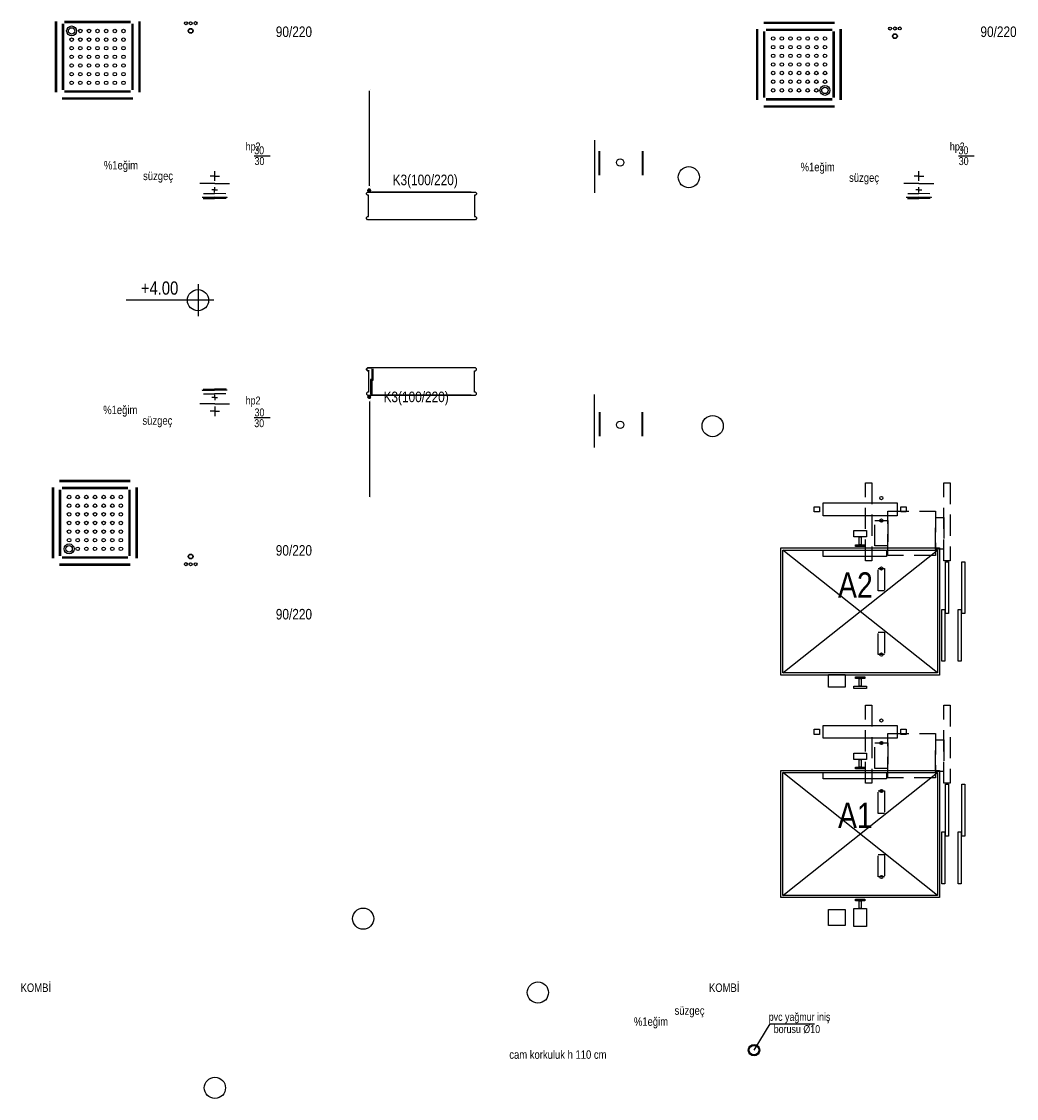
# Model space of a CAD drawing. Header units: centimetres. Extents: x 0 to 13234, y -30 to 2970.
# Tile 4 of 29: x 1646 to 2116, y 1161 to 1669. Entities that reach past the tile are written whole.
import ezdxf
from ezdxf.enums import TextEntityAlignment as Align

# ---------------------------------------------------------------- set-up
doc = ezdxf.new("R2010")
doc.units = ezdxf.units.CM
doc.linetypes.add('DASHED', pattern=[15, 10, -5])
for name, color, linetype in [('ASN-HALAT', 6, 'CONTINUOUS'), ('ASN-ISARET', 1, 'CONTINUOUS'), ('ASN-KA', 30, 'CONTINUOUS'), ('ASN-KABIN', 5, 'CONTINUOUS'), ('ASN-KAPI', 3, 'CONTINUOUS'), ('ASN-MIMARI', 8, 'CONTINUOUS'), ('ASN-MOTOR-GIZLI', 6, 'DASHED'), ('ASN-RAY', 1, 'CONTINUOUS')]:
    doc.layers.add(name, color=color, linetype=linetype)
doc.styles.get("Standard").update_dxf_attribs({"font": 'arial.ttf', "width": 0.8})

msp = doc.modelspace()

# ---------------------------------------------------------------- linework, layer by layer
at = {"layer": 'ASN-HALAT'}
for centre in [(2052.25, 1444.55), (2052.25, 1433.95), (2052.25, 1411.3), (2052.25, 1370.7), (2052.25, 1339.55), (2052.25, 1328.95), (2052.25, 1306.3), (2052.25, 1265.7)]:
    msp.add_circle(centre, 0.75, dxfattribs=at)
at = {"layer": 'ASN-KA'}
for points in [[(2024.75, 1436.25), (2024.75, 1442.25), (2059.75, 1442.25), (2059.75, 1436.25)], [(2024.75, 1331.25), (2024.75, 1337.25), (2059.75, 1337.25), (2059.75, 1331.25)]]:
    msp.add_lwpolyline(points, close=True, dxfattribs=at)
at = {"layer": 'ASN-KABIN'}
for p, q in [((2005.75, 1362), (2078.75, 1420)), ((2078.75, 1362), (2005.75, 1420)), ((2005.75, 1257), (2078.75, 1315)), ((2078.75, 1257), (2005.75, 1315))]:
    msp.add_line(p, q, dxfattribs=at)
for points in [[(2004.75, 1361), (2004.75, 1421), (2079.75, 1421), (2079.75, 1361)], [(2005.75, 1362), (2005.75, 1420), (2078.75, 1420), (2078.75, 1362)], [(2024.75, 1417), (2024.75, 1420), (2054.75, 1420), (2054.75, 1417)], [(2004.75, 1256), (2004.75, 1316), (2079.75, 1316), (2079.75, 1256)], [(2005.75, 1257), (2005.75, 1315), (2078.75, 1315), (2078.75, 1257)], [(2024.75, 1312), (2024.75, 1315), (2054.75, 1315), (2054.75, 1312)]]:
    msp.add_lwpolyline(points, close=True, dxfattribs=at)
at = {"layer": 'ASN-KAPI'}
for points in [[(2082.5, 1390), (2082.5, 1414.5), (2084, 1414.5), (2084, 1390)], [(2090.25, 1390), (2090.25, 1414.5), (2091.75, 1414.5), (2091.75, 1390)], [(2080.75, 1367.5), (2080.75, 1392), (2082.25, 1392), (2082.25, 1367.5)], [(2088.5, 1367.5), (2088.5, 1392), (2090, 1392), (2090, 1367.5)], [(2082.5, 1285), (2082.5, 1309.5), (2084, 1309.5), (2084, 1285)], [(2090.25, 1285), (2090.25, 1309.5), (2091.75, 1309.5), (2091.75, 1285)], [(2080.75, 1262.5), (2080.75, 1287), (2082.25, 1287), (2082.25, 1262.5)], [(2088.5, 1262.5), (2088.5, 1287), (2090, 1287), (2090, 1262.5)]]:
    msp.add_lwpolyline(points, close=True, dxfattribs=at)
at = {"layer": 'ASN-MIMARI'}
for p, q in [((1662.18, 1669.5), (1662.18, 1636.14)), ((1662.74, 1669.5), (1662.74, 1636.14)), ((1665.52, 1668.39), (1665.52, 1637.25)), ((1666.07, 1668.39), (1666.07, 1637.25)), ((1697.76, 1669.5), (1666.63, 1669.5)), ((1697.76, 1668.94), (1666.63, 1668.94)), ((1698.32, 1668.39), (1698.32, 1637.25)), ((1698.88, 1668.39), (1698.88, 1637.25)), ((1701.66, 1669.5), (1701.66, 1636.14)), ((1702.21, 1669.5), (1702.21, 1636.14)), ((1996.73, 1669.26), (2030.09, 1669.26)), ((1996.73, 1668.7), (2030.09, 1668.7)), ((1993.39, 1632.56), (1993.39, 1665.92)), ((1993.95, 1632.56), (1993.95, 1665.92)), ((1996.73, 1633.68), (1996.73, 1664.81)), ((1997.29, 1633.68), (1997.29, 1664.81)), ((1997.84, 1665.92), (2028.98, 1665.92)), ((1997.84, 1665.37), (2028.98, 1665.37)), ((2029.53, 1633.68), (2029.53, 1664.81)), ((2030.09, 1633.68), (2030.09, 1664.81)), ((2032.87, 1632.56), (2032.87, 1665.92)), ((2033.43, 1632.56), (2033.43, 1665.92)), ((1811.21, 1637.25), (1811.21, 1637.2)), ((1698.88, 1633.36), (1665.52, 1633.36)), ((1698.88, 1632.8), (1665.52, 1632.8)), ((1697.76, 1636.7), (1666.63, 1636.7)), ((1697.76, 1636.14), (1666.63, 1636.14)), ((1810.56, 1591.97), (1810.56, 1636.85)), ((1997.84, 1633.12), (2028.98, 1633.12)), ((1997.84, 1632.56), (2028.98, 1632.56)), ((1996.73, 1629.78), (2030.09, 1629.78)), ((1996.73, 1629.23), (2030.09, 1629.23)), ((1916.86, 1613.57), (1916.86, 1588.57)), ((1919.08, 1596.97), (1919.08, 1608.35)), ((1919.38, 1596.97), (1919.38, 1608.35)), ((1939.33, 1608.35), (1939.33, 1596.97)), ((1939.63, 1608.35), (1939.63, 1596.97)), ((1756.14, 1606.03), (1763.65, 1606.03)), ((2088.64, 1606.03), (2096.15, 1606.03)), ((1737.52, 1596.52), (1735.3, 1596.53)), ((1737.51, 1594.26), (1737.53, 1598.83)), ((1737.52, 1596.52), (1739.74, 1596.5)), ((2070.02, 1596.52), (2067.8, 1596.53)), ((2070.01, 1594.26), (2070.03, 1598.83)), ((2070.02, 1596.52), (2072.24, 1596.5)), ((1737.5, 1593.02), (1730.44, 1593.05)), ((1737.48, 1588.8), (1737.49, 1591.35)), ((1737.5, 1593.02), (1744.56, 1592.98)), ((1811.21, 1591.57), (1811.21, 1591.62)), ((2070, 1593.02), (2062.94, 1593.05)), ((2069.98, 1588.8), (2069.99, 1591.35)), ((2070, 1593.02), (2077.06, 1592.98)), ((1731.52, 1586.55), (1737.47, 1586.52)), ((1731.72, 1586.54), (1731.72, 1586.39)), ((1732.07, 1586.04), (1737.47, 1586.02)), ((1732.23, 1588.29), (1737.48, 1588.27)), ((1737.49, 1590.02), (1736.09, 1590.02)), ((1743.42, 1586.49), (1737.47, 1586.52)), ((1742.72, 1588.24), (1737.48, 1588.27)), ((1737.49, 1590.02), (1738.89, 1590.01)), ((1743.22, 1586.49), (1743.22, 1586.34)), ((1809.11, 1588.47), (1809.61, 1588.97)), ((1809.11, 1587.97), (1809.11, 1588.47)), ((1809.61, 1587.47), (1809.11, 1587.97)), ((1809.61, 1588.97), (1860.59, 1588.97)), ((1810.1, 1587.47), (1809.61, 1587.47)), ((1811.26, 1589.77), (1809.66, 1589.77)), ((1810.1, 1577.47), (1810.1, 1587.47)), ((1810.18, 1589.24), (1810.18, 1588.97)), ((1810.22, 1590.32), (1810.22, 1590.62)), ((1810.46, 1588.97), (1810.46, 1590.57)), ((1810.74, 1589.24), (1810.74, 1588.97)), ((1810.77, 1590.28), (1810.77, 1590.62)), ((1858.59, 1588.97), (1811.61, 1588.97)), ((1860.1, 1587.47), (1860.1, 1577.47)), ((1860.59, 1587.47), (1860.1, 1587.47)), ((1860.59, 1588.97), (1861.09, 1588.47)), ((1861.09, 1587.97), (1860.59, 1587.47)), ((1861.09, 1588.47), (1861.09, 1587.97)), ((2064.02, 1586.55), (2069.97, 1586.52)), ((2064.22, 1586.54), (2064.22, 1586.39)), ((2064.57, 1586.04), (2069.97, 1586.02)), ((2064.73, 1588.29), (2069.98, 1588.27)), ((2069.99, 1590.02), (2068.59, 1590.02)), ((2075.92, 1586.49), (2069.97, 1586.52)), ((2075.22, 1588.24), (2069.98, 1588.27)), ((2069.99, 1590.02), (2071.39, 1590.01)), ((2075.72, 1586.49), (2075.72, 1586.34)), ((1742.87, 1585.99), (1737.47, 1586.02)), ((2075.37, 1585.99), (2069.97, 1586.02)), ((1809.11, 1576.97), (1809.61, 1577.47)), ((1809.11, 1576.47), (1809.11, 1576.97)), ((1809.61, 1575.97), (1809.11, 1576.47)), ((1809.61, 1577.47), (1810.1, 1577.47)), ((1860.59, 1575.97), (1809.61, 1575.97)), ((1860.1, 1577.47), (1860.59, 1577.47)), ((1860.59, 1577.47), (1861.09, 1576.97)), ((1861.09, 1576.47), (1860.59, 1575.97)), ((1861.09, 1576.97), (1861.09, 1576.47)), ((1729.63, 1545.46), (1729.63, 1530.46)), ((1737.13, 1537.96), (1695.71, 1537.96)), ((1809.61, 1506.09), (1809.11, 1505.59)), ((1809.11, 1505.09), (1809.11, 1505.59)), ((1809.11, 1505.59), (1809.11, 1505.09)), ((1809.11, 1505.09), (1809.61, 1504.59)), ((1809.31, 1505.09), (1809.31, 1505.59)), ((1809.31, 1505.59), (1809.31, 1505.09)), ((1809.61, 1506.09), (1811.61, 1506.09)), ((1860.59, 1506.09), (1809.61, 1506.09)), ((1811.61, 1505.89), (1809.61, 1505.89)), ((1809.61, 1504.79), (1810.3, 1504.79)), ((1810.3, 1504.79), (1810.3, 1504.59)), ((1811.91, 1500.06), (1811.91, 1505.59)), ((1812.11, 1505.59), (1812.11, 1500.06)), ((1861.09, 1505.59), (1860.59, 1506.09)), ((1860.59, 1504.59), (1861.09, 1505.09)), ((1861.09, 1505.09), (1861.09, 1505.59)), ((1810.3, 1504.59), (1809.61, 1504.59)), ((1809.61, 1504.59), (1810.1, 1504.59)), ((1810.1, 1504.59), (1810.1, 1494.59)), ((1811.85, 1500.6), (1811.1, 1500.6)), ((1811.1, 1500.6), (1811.1, 1493.62)), ((1811.85, 1493.62), (1811.85, 1500.6)), ((1812.11, 1500.06), (1811.91, 1500.06)), ((1860.1, 1494.59), (1860.1, 1504.59)), ((1860.1, 1504.59), (1860.59, 1504.59)), ((1731.52, 1495.51), (1737.47, 1495.54)), ((1731.72, 1495.51), (1731.72, 1495.66)), ((1732.07, 1496.02), (1737.47, 1496.04)), ((1742.87, 1496.07), (1737.47, 1496.04)), ((1743.42, 1495.57), (1737.47, 1495.54)), ((1743.22, 1495.57), (1743.22, 1495.72)), ((1809.61, 1494.59), (1809.11, 1494.09)), ((1810.1, 1494.59), (1809.61, 1494.59)), ((1860.59, 1494.59), (1860.1, 1494.59)), ((1861.09, 1494.09), (1860.59, 1494.59)), ((1732.23, 1493.77), (1737.48, 1493.79)), ((1737.49, 1492.04), (1736.09, 1492.04)), ((1742.72, 1493.82), (1737.48, 1493.79)), ((1737.48, 1493.26), (1737.49, 1490.71)), ((1737.49, 1492.04), (1738.89, 1492.05)), ((1809.11, 1494.09), (1809.11, 1493.59)), ((1809.11, 1493.59), (1809.61, 1493.09)), ((1809.61, 1493.09), (1860.59, 1493.09)), ((1811.26, 1492.29), (1809.66, 1492.29)), ((1810.18, 1492.82), (1810.18, 1493.09)), ((1810.22, 1491.74), (1810.22, 1491.44)), ((1810.46, 1493.09), (1810.46, 1491.49)), ((1810.56, 1490.09), (1810.56, 1445.21)), ((1810.74, 1492.82), (1810.74, 1493.09)), ((1810.77, 1491.77), (1810.77, 1491.44)), ((1811.1, 1493.62), (1811.85, 1493.62)), ((1811.21, 1490.49), (1811.21, 1490.44)), ((1858.59, 1493.09), (1811.61, 1493.09)), ((1860.59, 1493.09), (1861.09, 1493.59)), ((1861.09, 1493.59), (1861.09, 1494.09)), ((1916.86, 1468.48), (1916.86, 1493.48)), ((1737.5, 1489.04), (1730.44, 1489.01)), ((1737.52, 1485.54), (1735.3, 1485.53)), ((1737.5, 1489.04), (1744.56, 1489.08)), ((1737.51, 1487.8), (1737.53, 1483.23)), ((1737.52, 1485.54), (1739.74, 1485.55)), ((1919.08, 1485.09), (1919.08, 1473.71)), ((1919.38, 1485.09), (1919.38, 1473.71)), ((1939.33, 1473.71), (1939.33, 1485.09)), ((1939.63, 1473.71), (1939.63, 1485.09)), ((1756.14, 1482.53), (1763.65, 1482.54)), ((1660.97, 1416.13), (1660.97, 1449.49)), ((1661.52, 1416.13), (1661.52, 1449.49)), ((1697.66, 1452.83), (1664.3, 1452.83)), ((1697.66, 1452.27), (1664.3, 1452.27)), ((1696.55, 1449.49), (1665.42, 1449.49)), ((1696.55, 1448.94), (1665.42, 1448.94)), ((1700.44, 1416.13), (1700.44, 1449.49)), ((1701, 1416.13), (1701, 1449.49)), ((1664.3, 1417.25), (1664.3, 1448.38)), ((1664.86, 1417.25), (1664.86, 1448.38)), ((1697.11, 1417.25), (1697.11, 1448.38)), ((1697.66, 1417.25), (1697.66, 1448.38)), ((1811.21, 1444.81), (1811.21, 1444.86)), ((1697.66, 1413.35), (1664.3, 1413.35)), ((1696.55, 1416.69), (1665.42, 1416.69)), ((1696.55, 1416.13), (1665.42, 1416.13)), ((1697.66, 1412.8), (1664.3, 1412.8)), ((1992.13, 1183.98), (1999.77, 1196.4)), ((1999.77, 1196.4), (2020.72, 1196.4))]:
    msp.add_line(p, q, dxfattribs=at)
for centre, radius in [((1669.96, 1665.05), 2.36), ((1723.91, 1668.69), 0.713), ((1726.15, 1668.71), 0.713), ((1728.46, 1668.73), 0.713), ((1669.96, 1665.05), 1.53), ((1674.04, 1665.05), 0.834), ((1678.12, 1665.05), 0.834), ((1682.19, 1665.05), 0.834), ((1686.27, 1665.05), 0.834), ((1690.34, 1665.05), 0.834), ((1694.43, 1665.05), 0.834), ((1726.16, 1665.08), 1.15), ((1726.16, 1665.08), 0.969), ((2001.19, 1661.48), 0.834), ((2005.26, 1661.48), 0.834), ((2009.34, 1661.48), 0.834), ((2013.42, 1661.48), 0.834), ((2017.49, 1661.48), 0.834), ((2021.57, 1661.48), 0.834), ((2025.64, 1661.48), 0.834), ((2056.41, 1666.19), 0.713), ((2058.66, 1662.58), 1.15), ((2058.66, 1662.58), 0.969), ((2058.65, 1666.21), 0.713), ((2060.96, 1666.23), 0.713), ((1669.96, 1660.97), 0.834), ((1669.96, 1656.9), 0.834), ((1674.04, 1660.97), 0.834), ((1674.04, 1656.9), 0.834), ((1678.12, 1660.97), 0.834), ((1678.12, 1656.9), 0.834), ((1682.19, 1660.97), 0.834), ((1682.19, 1656.9), 0.834), ((1686.27, 1660.97), 0.834), ((1686.27, 1656.9), 0.834), ((1690.34, 1660.97), 0.834), ((1690.34, 1656.9), 0.834), ((1694.42, 1660.97), 0.834), ((1694.42, 1656.9), 0.834), ((2001.19, 1657.4), 0.834), ((2005.26, 1657.4), 0.834), ((2009.34, 1657.4), 0.834), ((2013.42, 1657.4), 0.834), ((2017.49, 1657.4), 0.834), ((2021.57, 1657.4), 0.834), ((2025.64, 1657.4), 0.834), ((1669.96, 1652.82), 0.834), ((1674.04, 1652.82), 0.834), ((1678.12, 1652.82), 0.834), ((1682.19, 1652.82), 0.834), ((1686.27, 1652.82), 0.834), ((1690.34, 1652.82), 0.834), ((1694.42, 1652.82), 0.834), ((2001.19, 1653.32), 0.834), ((2005.26, 1653.32), 0.834), ((2009.34, 1653.32), 0.834), ((2013.42, 1653.32), 0.834), ((2017.49, 1653.32), 0.834), ((2021.57, 1653.32), 0.834), ((2025.64, 1653.32), 0.834), ((1669.96, 1648.74), 0.834), ((1674.04, 1648.74), 0.834), ((1678.12, 1648.74), 0.834), ((1682.19, 1648.74), 0.834), ((1686.27, 1648.74), 0.834), ((1690.34, 1648.74), 0.834), ((1694.42, 1648.74), 0.834), ((2001.19, 1649.24), 0.834), ((2005.26, 1649.24), 0.834), ((2009.34, 1649.24), 0.834), ((2013.42, 1649.24), 0.834), ((2017.49, 1649.24), 0.834), ((2021.57, 1649.24), 0.834), ((2025.64, 1649.24), 0.834), ((1669.96, 1644.66), 0.834), ((1674.04, 1644.66), 0.834), ((1678.12, 1644.66), 0.834), ((1682.19, 1644.66), 0.834), ((1686.27, 1644.66), 0.834), ((1690.34, 1644.66), 0.834), ((1694.42, 1644.66), 0.834), ((2001.19, 1645.17), 0.834), ((2005.26, 1645.17), 0.834), ((2009.34, 1645.17), 0.834), ((2013.42, 1645.17), 0.834), ((2017.49, 1645.17), 0.834), ((2021.57, 1645.17), 0.834), ((2025.64, 1645.17), 0.834), ((1669.96, 1640.59), 0.834), ((1674.04, 1640.59), 0.834), ((1678.12, 1640.59), 0.834), ((1682.19, 1640.59), 0.834), ((1686.27, 1640.59), 0.834), ((1690.34, 1640.59), 0.834), ((1694.42, 1640.59), 0.834), ((2001.18, 1637.01), 0.834), ((2001.19, 1641.09), 0.834), ((2005.26, 1641.09), 0.834), ((2005.26, 1637.01), 0.834), ((2009.34, 1637.01), 0.834), ((2009.34, 1641.09), 0.834), ((2013.42, 1641.09), 0.834), ((2013.41, 1637.01), 0.834), ((2017.49, 1641.09), 0.834), ((2017.49, 1637.01), 0.834), ((2021.57, 1641.09), 0.834), ((2021.56, 1637.01), 0.834), ((2025.64, 1637.01), 2.36), ((2025.64, 1637.01), 1.53), ((2025.64, 1641.09), 0.834), ((1928.94, 1602.93), 1.73), ((1961.35, 1596.03), 5), ((1810.46, 1589.77), 0.6), ((1810.46, 1589.77), 0.4), ((1729.63, 1537.96), 5), ((1810.46, 1492.29), 0.6), ((1810.46, 1492.29), 0.4), ((1928.94, 1479.13), 1.73), ((1972.6, 1478.53), 5), ((1668.75, 1445.05), 0.834), ((1672.83, 1445.05), 0.834), ((1676.9, 1445.05), 0.834), ((1680.98, 1445.05), 0.834), ((1685.05, 1445.05), 0.834), ((1689.13, 1445.05), 0.834), ((1693.2, 1445.05), 0.834), ((1668.75, 1440.97), 0.834), ((1672.83, 1440.97), 0.834), ((1676.9, 1440.97), 0.834), ((1680.98, 1440.97), 0.834), ((1685.05, 1440.97), 0.834), ((1689.13, 1440.97), 0.834), ((1693.2, 1440.97), 0.834), ((1668.75, 1436.89), 0.834), ((1668.75, 1432.81), 0.834), ((1672.83, 1436.89), 0.834), ((1672.83, 1432.81), 0.834), ((1676.9, 1436.89), 0.834), ((1676.9, 1432.81), 0.834), ((1680.98, 1436.89), 0.834), ((1680.98, 1432.81), 0.834), ((1685.05, 1436.89), 0.834), ((1685.05, 1432.81), 0.834), ((1689.13, 1436.89), 0.834), ((1689.13, 1432.81), 0.834), ((1693.2, 1436.89), 0.834), ((1693.2, 1432.81), 0.834), ((1668.75, 1428.74), 0.834), ((1672.83, 1428.74), 0.834), ((1676.9, 1428.74), 0.834), ((1680.98, 1428.74), 0.834), ((1685.05, 1428.74), 0.834), ((1689.13, 1428.74), 0.834), ((1693.2, 1428.74), 0.834), ((1668.75, 1424.66), 0.834), ((1672.83, 1424.66), 0.834), ((1676.9, 1424.66), 0.834), ((1680.98, 1424.66), 0.834), ((1685.05, 1424.66), 0.834), ((1689.13, 1424.66), 0.834), ((1693.2, 1424.66), 0.834), ((1668.75, 1420.58), 2.36), ((1668.75, 1420.58), 1.53), ((1672.83, 1420.58), 0.834), ((1676.9, 1420.58), 0.834), ((1680.98, 1420.58), 0.834), ((1685.06, 1420.58), 0.834), ((1689.13, 1420.58), 0.834), ((1693.22, 1420.58), 0.834), ((1723.91, 1413.36), 0.713), ((1726.16, 1416.97), 1.15), ((1726.16, 1416.97), 0.969), ((1726.15, 1413.35), 0.713), ((1728.46, 1413.33), 0.713), ((1807.6, 1246.03), 5), ((1890.1, 1211.16), 5), ((1992.13, 1183.98), 2.7), ((1992.13, 1183.98), 2.25), ((1737.6, 1166.16), 5)]:
    msp.add_circle(centre, radius, dxfattribs=at)
at = {"layer": 'ASN-MOTOR-GIZLI'}
for points in [[(2044.75, 1415), (2044.75, 1451.75), (2047.75, 1451.75), (2047.75, 1415)], [(2081.75, 1415), (2081.75, 1451.75), (2084.75, 1451.75), (2084.75, 1415)], [(2049.25, 1421.95), (2049.25, 1433.95), (2055.25, 1433.95), (2055.25, 1421.95)], [(2055.25, 1417.45), (2055.25, 1438.45), (2077.75, 1438.45), (2077.75, 1417.45)], [(2077.75, 1420.45), (2077.75, 1435.45), (2081.75, 1435.45), (2081.75, 1420.45)], [(2050.75, 1400.7), (2050.75, 1411.3), (2053.75, 1411.3), (2053.75, 1400.7)], [(2050.75, 1370.7), (2050.75, 1381.3), (2053.75, 1381.3), (2053.75, 1370.7)], [(2027.25, 1355.25), (2027.25, 1361.25), (2035.25, 1361.25), (2035.25, 1355.25)], [(2044.75, 1310), (2044.75, 1346.75), (2047.75, 1346.75), (2047.75, 1310)], [(2081.75, 1310), (2081.75, 1346.75), (2084.75, 1346.75), (2084.75, 1310)], [(2055.25, 1312.45), (2055.25, 1333.45), (2077.75, 1333.45), (2077.75, 1312.45)], [(2049.25, 1316.95), (2049.25, 1328.95), (2055.25, 1328.95), (2055.25, 1316.95)], [(2077.75, 1315.45), (2077.75, 1330.45), (2081.75, 1330.45), (2081.75, 1315.45)], [(2050.75, 1295.7), (2050.75, 1306.3), (2053.75, 1306.3), (2053.75, 1295.7)], [(2050.75, 1265.7), (2050.75, 1276.3), (2053.75, 1276.3), (2053.75, 1265.7)], [(2027.25, 1242.75), (2027.25, 1250.3), (2035.25, 1250.3), (2035.25, 1242.75)]]:
    msp.add_lwpolyline(points, close=True, dxfattribs=at)
at = {"layer": 'ASN-RAY'}
for points in [[(2020.5, 1438), (2020.5, 1440.5), (2023, 1440.5), (2023, 1438)], [(2061.5, 1438), (2061.5, 1440.5), (2064, 1440.5), (2064, 1438)], [(2039.25, 1426.2), (2039.25, 1429.2), (2045.25, 1429.2), (2045.25, 1426.2)], [(2041.85, 1422.55), (2041.85, 1426.2), (2042.65, 1426.2), (2042.65, 1422.55)], [(2040.03, 1421.75), (2040.03, 1422.55), (2044.47, 1422.55), (2044.47, 1421.75)], [(2040.03, 1359.45), (2040.03, 1360.25), (2044.47, 1360.25), (2044.47, 1359.45)], [(2041.85, 1355.8), (2041.85, 1359.45), (2042.65, 1359.45), (2042.65, 1355.8)], [(2039.25, 1354.75), (2039.25, 1355.8), (2045.25, 1355.8), (2045.25, 1354.75)], [(2020.5, 1333), (2020.5, 1335.5), (2023, 1335.5), (2023, 1333)], [(2061.5, 1333), (2061.5, 1335.5), (2064, 1335.5), (2064, 1333)], [(2039.25, 1321.2), (2039.25, 1324.2), (2045.25, 1324.2), (2045.25, 1321.2)], [(2040.03, 1316.75), (2040.03, 1317.55), (2044.47, 1317.55), (2044.47, 1316.75)], [(2041.85, 1317.55), (2041.85, 1321.2), (2042.65, 1321.2), (2042.65, 1317.55)], [(2039.25, 1242.25), (2039.25, 1250.8), (2045.25, 1250.8), (2045.25, 1242.25)], [(2040.03, 1254.45), (2040.03, 1255.25), (2044.47, 1255.25), (2044.47, 1254.45)], [(2041.85, 1250.8), (2041.85, 1254.45), (2042.65, 1254.45), (2042.65, 1250.8)]]:
    msp.add_lwpolyline(points, close=True, dxfattribs=at)

# ---------------------------------------------------------------- texts
at = {"layer": 'ASN-ISARET', "width": 0.8}
for s, p in [('A2', (2040, 1403.5)), ('A1', (2040, 1294.75))]:
    msp.add_text(s, height=12, dxfattribs=at).set_placement(p, align=Align.MIDDLE_CENTER)
at = {"layer": 'ASN-MIMARI', "width": 0.8}
for s, height, p in [('90/220', 5, (1766.36, 1662.19)), ('90/220', 5, (2099.04, 1662.19)), ('hp2', 3.75, (1752.11, 1608.64)), ('hp2', 3.75, (2084.61, 1608.64)), ('30', 3.75, (1756.17, 1606.84)), ('30', 3.75, (2088.67, 1606.84)), ('%%%1eğim', 3.994, (1685.17, 1599.66)), ('30', 3.75, (1756.3, 1601.76)), ('%%%1eğim', 3.994, (2014.12, 1598.83)), ('30', 3.75, (2088.8, 1601.75)), ('süzgeç', 3.994, (1703.7, 1594.65)), ('K3(100/220)', 5, (1821.52, 1592.24)), ('süzgeç', 3.994, (2037.03, 1593.82)), ('+4.00', 6.25, (1702.64, 1540.57)), ('K3(100/220)', 5, (1817.23, 1489.82)), ('hp2', 3.75, (1752.11, 1488.73)), ('%%%1eğim', 3.994, (1684.86, 1484.19)), ('30', 3.75, (1756.3, 1483.11)), ('süzgeç', 3.994, (1703.39, 1479.18)), ('30', 3.75, (1756.17, 1478.03)), ('90/220', 5, (1766.35, 1417.37)), ('90/220', 5, (1766.36, 1387.25)), ('KOMBİ', 3.994, (1645.86, 1211.44)), ('KOMBİ', 3.994, (1970.86, 1211.44)), ('süzgeç', 3.994, (1954.63, 1200.66)), ('%%%1eğim', 3.994, (1935.43, 1195.45)), ('pvc yağmur iniş', 3.75, (1999.09, 1197.8)), ('borusu %%c10', 3.75, (2001.44, 1192.02)), ('cam korkuluk h 110 cm', 3.9936, (1876.6, 1179.88))]:
    msp.add_text(s, height=height, dxfattribs=at).set_placement(p)

doc.saveas('drawing.dxf')
